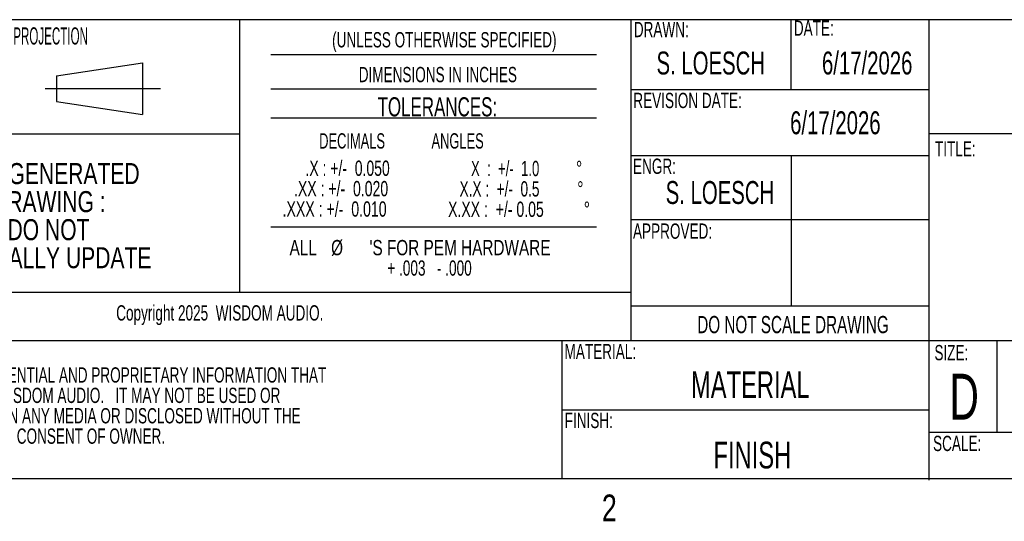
# Model space of a CAD drawing. Header units: inches. Extents: x 0.3 to 33.8, y 0.2 to 21.7.
# Tile 42 of 75: x 23.4 to 28.8, y 0.2 to 2.9. Entities that reach past the tile are written whole.
import ezdxf

# ---------------------------------------------------------------- set-up
doc = ezdxf.new("R2010")
doc.units = ezdxf.units.IN
doc.header["$MEASUREMENT"] = 0
doc.layers.add('BORDERS', color=7, linetype='Continuous')
doc.styles.add('SLDTEXTSTYLE0', font='TXT', dxfattribs={"width": 0.75})
doc.styles.add('SLDTEXTSTYLE10', font='TXT', dxfattribs={"width": 0.666667})
doc.styles.add('SLDTEXTSTYLE2', font='TXT', dxfattribs={"width": 0.503965})
doc.styles.add('SLDTEXTSTYLE3', font='TXT', dxfattribs={"width": 0.663})
doc.styles.add('SLDTEXTSTYLE5', font='TXT', dxfattribs={"width": 0.683333})
doc.styles.add('SLDTEXTSTYLE6', font='TXT', dxfattribs={"width": 0.6875})
doc.styles.add('SLDTEXTSTYLE7', font='TXT', dxfattribs={"width": 0.691176})
doc.styles.add('SLDTEXTSTYLE8', font='TXT', dxfattribs={"width": 0.62963})
doc.styles.add('SLDTEXTSTYLE9', font='TXT', dxfattribs={"width": 0.642857})

# ---------------------------------------------------------------- blocks, each defined once
blk = doc.blocks.new('SW_NOTE_0_3')
at = {"layer": 'BORDERS', "color": 0, "attachment_point": 2, "style": 'SLDTEXTSTYLE0'}
for s, insert, char_height in [('CAD GENERATED', (0.6069, 0.1477), 0.114583), ('DRAWING :', (0.6069, -0.0051), 0.11458), ('DO NOT', (0.6049, -0.1578), 0.11458), ('MANUALLY UPDATE', (0.6073, -0.3106), 0.114583)]:
    blk.add_mtext(s, dxfattribs=dict(at, insert=insert, char_height=char_height))
blk = doc.blocks.new('SW_NOTE_0_5')
at = {"layer": 'BORDERS', "color": 0, "char_height": 0.083333, "attachment_point": 1, "style": 'SLDTEXTSTYLE3'}
for s, insert in [('THIS IS CONFIDENTIAL AND PROPRIETARY INFORMATION THAT', (0, 0.1074)), ('BELONGS TO WISDOM AUDIO.   IT MAY NOT BE USED OR', (0, -0.0037)), ('REPRODUCED IN ANY MEDIA OR DISCLOSED WITHOUT THE', (0, -0.1148)), ('PRIOR WRITTEN CONSENT OF OWNER.', (0, -0.2259))]:
    blk.add_mtext(s, dxfattribs=dict(at, insert=insert))
blk = doc.blocks.new('SW_NOTE_0_7')
at = {"layer": 'BORDERS', "color": 0, "char_height": 0.083333, "attachment_point": 1}
for s, insert, style in [('.X : +/-  0.050', (0.125, 0.1074), 'SLDTEXTSTYLE5'), ('.XX : +/-  0.020', (0.0625, -0.0037), 'SLDTEXTSTYLE6'), ('.XXX : +/-  0.010', (0, -0.1148), 'SLDTEXTSTYLE7')]:
    blk.add_mtext(s, dxfattribs=dict(at, insert=insert, style=style))
blk = doc.blocks.new('SW_NOTE_0_8')
at = {"layer": 'BORDERS', "color": 0, "attachment_point": 1}
for s, insert, char_height, style in [('X  :  +/-  1.0', (0.125, 0.1074), 0.083333, 'SLDTEXTSTYLE9'), ('%%d', (0.6975, 0.1074), 0.08333, 'SLDTEXTSTYLE0'), ('X.X :  +/-  0.5', (0.0625, -0.0037), 0.083333, 'SLDTEXTSTYLE10'), ('%%d', (0.7045, -0.0037), 0.08333, 'SLDTEXTSTYLE0'), ('X.XX :  +/- 0.05', (0, -0.1148), 0.083333, 'SLDTEXTSTYLE6'), ('%%d', (0.7398, -0.1148), 0.08333, 'SLDTEXTSTYLE0')]:
    blk.add_mtext(s, dxfattribs=dict(at, insert=insert, char_height=char_height, style=style))
blk = doc.blocks.new('SW_NOTE_0_9')
at = {"layer": 'BORDERS', "color": 0, "attachment_point": 2}
for s, insert, char_height, style in [('ALL', (0.0872, 0.1074), 0.08333, 'SLDTEXTSTYLE0'), ('%%c', (0.2718, 0.1074), 0.08333, 'SLDTEXTSTYLE0'), ("'S FOR PEM HARDWARE", (0.9419, 0.1074), 0.083333, 'SLDTEXTSTYLE0'), ('+ .003   - .000', (0.7756, -0.0037), 0.083333, 'SLDTEXTSTYLE10')]:
    blk.add_mtext(s, dxfattribs=dict(at, insert=insert, char_height=char_height, style=style))

msp = doc.modelspace()

# ---------------------------------------------------------------- linework, layer by layer
at = {"layer": 'BORDERS', "lineweight": 25}
for p, q in [((33.52288, 2.9106), (22.5761, 2.9106)), ((23.64797, 2.60535), (24.11672, 2.67548)), ((24.11672, 2.67548), (24.11672, 2.39423)), ((23.64797, 2.60535), (23.64797, 2.46435)), ((23.64797, 2.46435), (24.11672, 2.39423)), ((0.52288, 0.4106), (33.52288, 0.4106))]:
    msp.add_line(p, q, dxfattribs=at)
at = {"layer": 'BORDERS', "color": 218}
msp.add_line((24.64667, 1.42375), (24.64667, 2.9106), dxfattribs=at)
at = {"layer": 'BORDERS'}
for p, q in [((26.77788, 2.9106), (26.77788, 1.1606)), ((27.65288, 2.5306), (27.65288, 2.9106)), ((28.40288, 2.9106), (28.40288, 0.40227)), ((24.8157, 2.72046), (26.59231, 2.72046)), ((23.5868, 2.53485), (24.21485, 2.53485)), ((24.8157, 2.53301), (26.59231, 2.53301)), ((26.77788, 2.5306), (28.40288, 2.5306)), ((24.8157, 2.37571), (26.59231, 2.37571)), ((28.40288, 2.2906), (33.52264, 2.2906)), ((27.65288, 2.16988), (27.65288, 1.35166)), ((24.8157, 1.78184), (26.59231, 1.78184)), ((26.77788, 1.42375), (24.64667, 1.42375)), ((26.40288, 1.1606), (22.5761, 1.1606)), ((33.52284, 1.1606), (26.40288, 1.1606)), ((26.40288, 1.1606), (26.40288, 0.4106)), ((28.77288, 1.1606), (28.77288, 0.6606)), ((26.40288, 0.78462), (28.40288, 0.78462)), ((33.52284, 0.6606), (28.40288, 0.6606))]:
    msp.add_line(p, q, dxfattribs=at)
at = {"layer": 'BORDERS', "color": 250}
for p, q in [((22.5761, 2.28902), (24.64667, 2.28902)), ((26.77788, 2.16988), (28.40288, 2.16988)), ((26.77788, 1.82127), (28.40288, 1.82127)), ((24.64667, 1.42375), (22.5761, 1.42375)), ((26.77788, 1.35166), (28.40288, 1.35166))]:
    msp.add_line(p, q, dxfattribs=at)

# ---------------------------------------------------------------- block references
at = {"layer": 'BORDERS'}
for name, p in [('SW_NOTE_0_7', (24.88024, 2.03549)), ('SW_NOTE_0_8', (25.78244, 2.03405)), ('SW_NOTE_0_3', (22.99965, 1.98164)), ('SW_NOTE_0_9', (24.90565, 1.60283)), ('SW_NOTE_0_5', (22.81992, 0.90906))]:
    msp.add_blockref(name, p, dxfattribs=at)

# ---------------------------------------------------------------- texts
for s, insert, char_height, attachment_point, style in [('DRAWN:', (26.79476, 2.89866), 0.083333, 1, 'SLDTEXTSTYLE3'), ('DATE:', (27.667, 2.90631), 0.083333, 1, 'SLDTEXTSTYLE3'), ('THIRD ANGLE PROJECTION', (22.97016, 2.86899), 0.09375, 1, 'SLDTEXTSTYLE2'), ('S. LOESCH', (27.21417, 2.73703), 0.125, 2, 'SLDTEXTSTYLE3'), ('6/17/2026', (28.06685, 2.73703), 0.125, 2, 'SLDTEXTSTYLE3'), ('TOLERANCES:', (25.724, 2.48797), 0.1041667, 2, 'SLDTEXTSTYLE3'), ('REVISION DATE:', (26.79223, 2.51229), 0.0833333, 1, 'SLDTEXTSTYLE3'), ('6/17/2026', (27.89339, 2.41139), 0.125, 2, 'SLDTEXTSTYLE3'), ('DECIMALS             ANGLES', (25.07999, 2.29179), 0.0833333, 1, 'SLDTEXTSTYLE8'), ('TITLE:', (28.43625, 2.24862), 0.083333, 1, 'SLDTEXTSTYLE3'), ('ENGR:', (26.79051, 2.15373), 0.083333, 1, 'SLDTEXTSTYLE3'), ('S. LOESCH', (27.26419, 2.03148), 0.125, 2, 'SLDTEXTSTYLE3'), ('APPROVED:', (26.79035, 1.80022), 0.083333, 1, 'SLDTEXTSTYLE3'), ('Copyright 2025  WISDOM AUDIO.', (24.53818, 1.35467), 0.0833333, 2, 'SLDTEXTSTYLE3'), ('DO NOT SCALE DRAWING', (27.66251, 1.29623), 0.09375, 2, 'SLDTEXTSTYLE3'), ('MATERIAL:', (26.41724, 1.14421), 0.083333, 1, 'SLDTEXTSTYLE3'), ('SIZE:', (28.43335, 1.13808), 0.083333, 1, 'SLDTEXTSTYLE3'), ('MATERIAL', (27.42967, 0.99477), 0.145833, 2, 'SLDTEXTSTYLE3'), ('D', (28.59546, 0.98135), 0.25, 2, 'SLDTEXTSTYLE3'), ('FINISH:', (26.41821, 0.76861), 0.083333, 1, 'SLDTEXTSTYLE3'), ('SCALE:', (28.42591, 0.64347), 0.083333, 1, 'SLDTEXTSTYLE3'), ('FINISH', (27.44104, 0.61123), 0.145833, 2, 'SLDTEXTSTYLE3')]:
    msp.add_mtext(s, dxfattribs=dict(at, insert=insert, char_height=char_height, attachment_point=attachment_point, style=style))
at = {"layer": 'BORDERS', "color": 250, "char_height": 0.0833333, "attachment_point": 2, "style": 'SLDTEXTSTYLE3'}
for s, insert in [('(UNLESS OTHERWISE SPECIFIED)', (25.762, 2.84297)), ('DIMENSIONS IN INCHES', (25.7266, 2.65341))]:
    msp.add_mtext(s, dxfattribs=dict(at, insert=insert))
at = {"layer": 'BORDERS', "color": 7, "insert": (26.62088, 0.32322), "char_height": 0.14583, "attachment_point": 1, "style": 'SLDTEXTSTYLE0'}
msp.add_mtext('2', dxfattribs=at)

doc.saveas('drawing.dxf')
